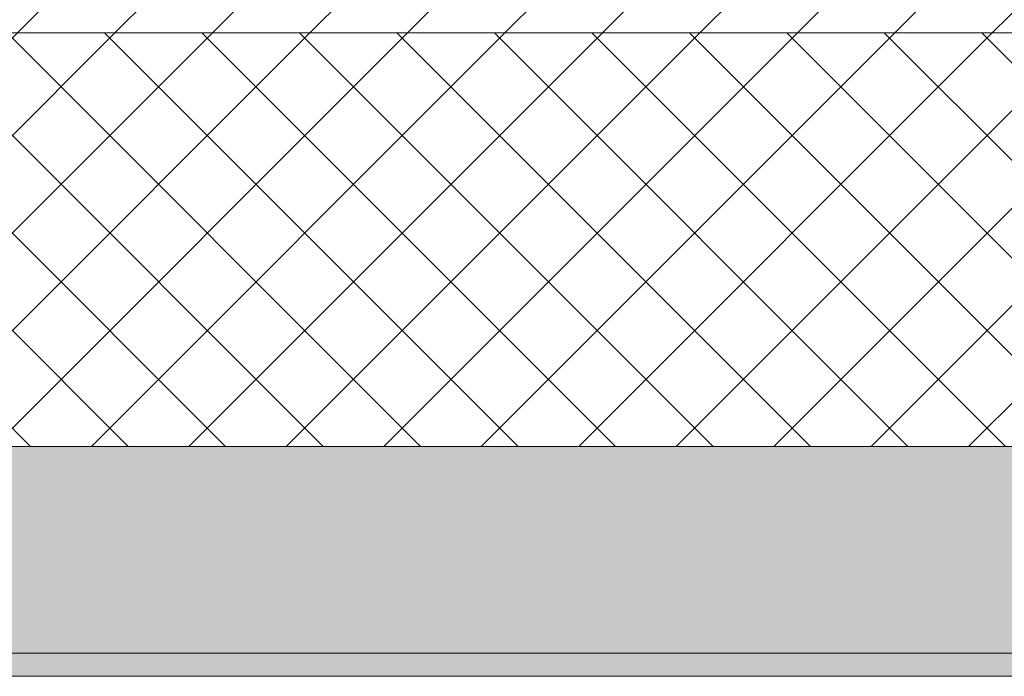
# Model space of a CAD drawing. Header units: millimetres. Extents: x -40968 to 77376, y -17881 to 4746.
# Tile 39 of 256: x -21019 to -20590, y -1699 to -1413. Entities that reach past the tile are written whole.
import ezdxf

# ---------------------------------------------------------------- set-up
doc = ezdxf.new("R2010")
doc.units = ezdxf.units.MM
doc.header["$MEASUREMENT"] = 0
doc.layers.add('12_FAÇ_Façana', color=7, linetype='Continuous')
doc.layers.add('12_FAÇ_Façana_Pluma_Nº__102', color=7, linetype='Continuous', lineweight=5, true_color=0xcccccc)
doc.layers.add('12_FAÇ_Façana_Pluma_Nº__174', color=7, linetype='Continuous', lineweight=13, true_color=0xe4ad2c)
doc.layers.add('12_FAÇ_Façana_Pluma_Nº__2', color=8, linetype='Continuous', lineweight=5)
doc.layers.add('12_FAÇ_Façana_Pluma_Nº__7', color=7, linetype='Continuous', lineweight=5)

# ---------------------------------------------------------------- blocks, each defined once
blk = doc.blocks.new('Muro_14_5', base_point=(-24166.43, -1193.98))
at = {"layer": '12_FAÇ_Façana_Pluma_Nº__102', "linetype": 'Continuous', "lineweight": 0, "true_color": 0xe5e5e5}
for points in [[(-21871.11, -1598.98), (-23038.42, -1598.98), (-23038.42, -1688.98), (-20233.93, -1688.98), (-20233.93, -1598.98), (-21518.13, -1598.98), (-21518.13, -1638.98), (-21871.11, -1638.98)], [(-24166.43, -1698.98), (-20233.93, -1698.98), (-20233.93, -1688.98), (-24166.43, -1688.98)]]:
    blk.add_hatch(color=254, dxfattribs=at).paths.add_polyline_path(points)
at = {"layer": '12_FAÇ_Façana_Pluma_Nº__174', "linetype": 'Continuous', "lineweight": 13, "true_color": 0xe4ad2c}
h = blk.add_hatch(dxfattribs=at)
h.set_pattern_fill('SATE_Aislamiento_0005', color=42, style=0, pattern_type=2)
h.set_pattern_definition([(45, (0, 0), (-21.213203, 21.213203), []), (135, (0, 0), (21.213203, 21.213203), [])])
h.paths.add_polyline_path([(-21518.13, -1598.98), (-20233.93, -1598.98), (-20233.93, -1418.98), (-21518.13, -1418.98)])
at = {"layer": '12_FAÇ_Façana_Pluma_Nº__2', "linetype": 'Continuous', "lineweight": 5}
h = blk.add_hatch(dxfattribs=at)
h.set_pattern_fill('Ceramic_0005', color=8, style=0, pattern_type=2)
h.set_pattern_definition([(45, (0, 0), (-21.213203, 21.213203), [])])
h.paths.add_polyline_path([(-21518.13, -1418.98), (-20233.93, -1418.98), (-20233.93, -1203.98), (-21518.13, -1203.98)])
at = {"layer": '12_FAÇ_Façana_Pluma_Nº__7', "color": 7, "linetype": 'Continuous', "lineweight": 5}
for p, q in [((-21518.13, -1418.98), (-20233.93, -1418.98)), ((-21518.13, -1598.98), (-20233.93, -1598.98)), ((-23038.42, -1688.98), (-20233.93, -1688.98))]:
    blk.add_line(p, q, dxfattribs=at)
at = {"layer": '12_FAÇ_Façana_Pluma_Nº__7', "color": 7, "linetype": 'Continuous', "lineweight": 5, "flags": 128}
blk.add_lwpolyline([(-24166.43, -1698.98), (-20233.93, -1698.98)], dxfattribs=at)

msp = doc.modelspace()

# ---------------------------------------------------------------- block references
at = {"layer": '12_FAÇ_Façana', "color": 7, "lineweight": 20}
msp.add_blockref('Muro_14_5', (-24166.43, -1193.98), dxfattribs=at)

doc.saveas('drawing.dxf')
